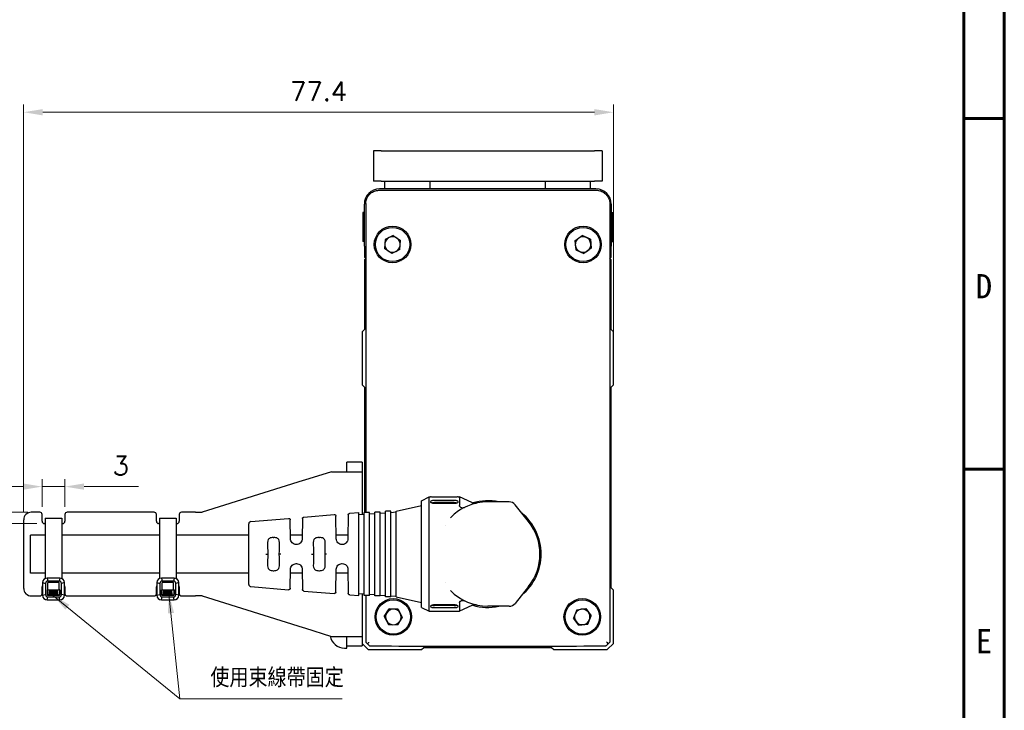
# Model space of a CAD drawing. Header units: inches. Extents: x 0 to 5766, y -2164 to 1330.
# Tile 201 of 217: x 5098 to 5227, y -135 to -45. Entities that reach past the tile are written whole.
import ezdxf

# ---------------------------------------------------------------- set-up
doc = ezdxf.new("R2010")
doc.units = ezdxf.units.IN
doc.header["$MEASUREMENT"] = 0
for name, color, linetype, lineweight in [('AM_0', 7, 'Continuous', 30), ('AM_5', 3, 'Continuous', 15), ('可見 (ISO)', 7, 'Continuous', 25)]:
    doc.layers.add(name, color=color, linetype=linetype, lineweight=lineweight)
doc.layers.add('BORDER', color=7, linetype='Continuous')
doc.styles.add('尺寸標註', font='romans.shx', dxfattribs={"bigfont": 'CHINESET.SHX'})
doc.styles.add('標題欄', font='txt')
doc.dimstyles.new('CNS1', dxfattribs={"dimtxt": 2.5, "dimasz": 2.5, "dimexe": 1, "dimexo": 1, "dimgap": 1.5, "dimtad": 1, "dimtoh": 1, "dimdec": 1, "dimdsep": 46, "dimtxsty": '尺寸標註', "dimcen": 0, "dimclrd": 2, "dimclre": 2, "dimclrt": 1, "dimadec": 0, "dimazin": 2, "dimtp": 0.1, "dimtm": 0.1, "dimtfac": 0.71, "dimtdec": 1, "dimtmove": 0, "dimatfit": 0, "dimfxl": 0, "dimlwd": 13, "dimlwe": 13, "dimarcsym": 0})
doc.dimstyles.new('CNS1$0', dxfattribs={"dimtxt": 2.5, "dimasz": 2.5, "dimexe": 1, "dimexo": 1, "dimgap": 1.5, "dimtad": 1, "dimtoh": 1, "dimdec": 1, "dimdsep": 46, "dimtxsty": '尺寸標註', "dimcen": 0, "dimclrd": 2, "dimclre": 2, "dimclrt": 1, "dimadec": 0, "dimazin": 2, "dimtp": 0.1, "dimtm": 0.1, "dimtfac": 0.71, "dimtdec": 1, "dimtmove": 0, "dimatfit": 0, "dimfxl": 0, "dimlwd": 13, "dimlwe": 13, "dimarcsym": 0})

# ---------------------------------------------------------------- blocks, each defined once
blk = doc.blocks.new('A4-英文圖框-橫式')
at = {"layer": 'BORDER', "color": 123, "linetype": 'Continuous', "lineweight": 60, "ltscale": 25.4}
for p, q in [((2549.79, 183.5), (2549.79, -95.06)), ((2549.79, 43.16), (2555.09, 43.16)), ((2549.79, -2.91), (2555.09, -2.91))]:
    blk.add_line(p, q, dxfattribs=at)
blk.add_lwpolyline([(2151.7, 188.79), (2555.09, 188.79), (2555.09, -95.06), (2151.7, -95.06)], close=True, dxfattribs=at)
at = {"color": 3, "style": '標題欄'}
for s, p in [('D', (2551.33, 19.54)), ('E', (2551.33, -27.06))]:
    blk.add_text(s, height=3.18, dxfattribs=at).set_placement(p)
at = {"color": 60, "style": '標題欄'}
for s, p in [('D', (2551.33, 19.54)), ('E', (2551.33, -27.06))]:
    blk.add_text(s, height=3.18, dxfattribs=at).set_placement(p)
blk = doc.blocks.new('*D498')
at = {"layer": 'AM_5', "color": 2, "lineweight": 13}
for p, q in [((5098.57, -109.41), (5098.57, -55.89)), ((5175.98, -88.21), (5175.98, -55.89)), ((5173.48, -56.89), (5101.07, -56.89))]:
    blk.add_line(p, q, dxfattribs=at)
at = {"layer": 'AM_5', "color": 2}
for points in [[(5101.07, -56.48), (5101.07, -57.31), (5098.57, -56.89)], [(5173.48, -56.48), (5173.48, -57.31), (5175.98, -56.89)]]:
    blk.add_solid(points, dxfattribs=at)
at = {"layer": 'Defpoints', "color": 0}
for p in [(5098.57, -56.89), (5175.98, -89.21), (5098.57, -110.41)]:
    blk.add_point(p, dxfattribs=at)
at = {"layer": 'AM_5', "color": 1, "insert": (5137.28, -54.14), "char_height": 2.5, "attachment_point": 5, "style": '尺寸標註'}
blk.add_mtext('77.4', dxfattribs=at)
blk = doc.blocks.new('*D501')
at = {"layer": 'AM_5', "color": 2, "lineweight": 13}
for p, q in [((5100.99, -108.71), (5100.99, -105.05)), ((5103.99, -108.71), (5103.99, -105.05)), ((5098.49, -106.05), (5095.99, -106.05)), ((5100.99, -106.05), (5103.99, -106.05)), ((5106.49, -106.05), (5113.65, -106.05))]:
    blk.add_line(p, q, dxfattribs=at)
at = {"layer": 'AM_5', "color": 2}
for points in [[(5098.49, -105.63), (5098.49, -106.46), (5100.99, -106.05)], [(5106.49, -105.63), (5106.49, -106.46), (5103.99, -106.05)]]:
    blk.add_solid(points, dxfattribs=at)
at = {"layer": 'Defpoints', "color": 0}
for p in [(5103.99, -106.05), (5100.99, -109.71), (5103.99, -109.71)]:
    blk.add_point(p, dxfattribs=at)
at = {"layer": 'AM_5', "color": 1, "insert": (5111.32, -103.3), "char_height": 2.5, "attachment_point": 5, "style": '尺寸標註'}
blk.add_mtext('3', dxfattribs=at)
blk = doc.blocks.new('*D502')
at = {"layer": 'AM_5', "color": 2, "lineweight": 13}
for p, q in [((5092.25, -106.91), (5092.25, -104.41)), ((5099.13, -109.41), (5091.25, -109.41)), ((5092.25, -109.41), (5092.25, -110.91)), ((5100.29, -110.91), (5091.25, -110.91)), ((5092.25, -113.41), (5092.25, -115.91)), ((5092.25, -115.91), (5085.87, -115.91))]:
    blk.add_line(p, q, dxfattribs=at)
at = {"layer": 'AM_5', "color": 2}
for points in [[(5091.83, -106.91), (5092.66, -106.91), (5092.25, -109.41)], [(5091.83, -113.41), (5092.66, -113.41), (5092.25, -110.91)]]:
    blk.add_solid(points, dxfattribs=at)
at = {"layer": 'Defpoints', "color": 0}
for p in [(5100.13, -109.41), (5092.25, -110.91), (5101.29, -110.91)]:
    blk.add_point(p, dxfattribs=at)
at = {"layer": 'AM_5', "color": 1, "insert": (5088.31, -113.16), "char_height": 2.5, "attachment_point": 5, "style": '尺寸標註'}
blk.add_mtext('1.5', dxfattribs=at)

msp = doc.modelspace()

# ---------------------------------------------------------------- hatches: boundary and pattern name
h = msp.add_hatch()
h.set_pattern_fill('ANSI34', color=256, scale=0.01, angle=135)
h.set_pattern_definition([(180, (4189.1772, -1745.0916), (-1e-17, -0.1905), []), (180, (4189.14545, -1745.05985), (-1e-17, -0.1905), []), (180, (4189.1137, -1745.0281), (-1e-17, -0.1905), []), (180, (4189.08195, -1744.99635), (-1e-17, -0.1905), [])])
h.paths.add_polyline_path([(5101.982, -119.623), (5101.882, -120.294), (5103.094, -120.294), (5102.994, -119.623)])
h = msp.add_hatch()
h.set_pattern_fill('ANSI34', color=256, scale=0.01, angle=135)
h.set_pattern_definition([(180, (4204.1772, -1745.0916), (-1e-17, -0.1905), []), (180, (4204.14545, -1745.05985), (-1e-17, -0.1905), []), (180, (4204.1137, -1745.0281), (-1e-17, -0.1905), []), (180, (4204.08195, -1744.99635), (-1e-17, -0.1905), [])])
h.paths.add_polyline_path([(5116.982, -119.623), (5116.882, -120.294), (5118.094, -120.294), (5117.994, -119.623)])

# ---------------------------------------------------------------- linework, layer by layer
for p, q in [((5101.382, -110.186), (5103.586, -110.186)), ((5103.586, -110.186), (5103.586, -118.113)), ((5116.382, -110.186), (5118.586, -110.186)), ((5118.586, -110.186), (5118.586, -118.113)), ((5101.052, -118.653), (5101.052, -120.323)), ((5101.052, -118.653), (5101.452, -118.753)), ((5103.323, -118.053), (5101.652, -118.053)), ((5101.652, -118.053), (5101.752, -118.453)), ((5101.752, -119.623), (5101.752, -118.653)), ((5103.323, -118.053), (5103.223, -118.453)), ((5103.223, -119.623), (5103.223, -118.653)), ((5103.923, -118.653), (5103.523, -118.753)), ((5103.923, -120.323), (5103.923, -118.653)), ((5116.052, -118.653), (5116.052, -120.323)), ((5116.052, -118.653), (5116.452, -118.753)), ((5118.323, -118.053), (5116.652, -118.053)), ((5116.652, -118.053), (5116.752, -118.453)), ((5116.752, -119.623), (5116.752, -118.653)), ((5118.323, -118.053), (5118.223, -118.453)), ((5118.223, -119.623), (5118.223, -118.653)), ((5118.923, -118.653), (5118.523, -118.753)), ((5118.923, -120.323), (5118.923, -118.653)), ((5101.752, -119.623), (5101.652, -119.623)), ((5101.882, -120.294), (5101.982, -119.623)), ((5103.094, -120.294), (5102.994, -119.623)), ((5103.323, -119.623), (5103.223, -119.623)), ((5103.323, -119.623), (5103.323, -120.223)), ((5116.752, -119.623), (5116.652, -119.623)), ((5116.882, -120.294), (5116.982, -119.623)), ((5118.094, -120.294), (5117.994, -119.623)), ((5118.323, -119.623), (5118.223, -119.623)), ((5118.323, -119.623), (5118.323, -120.223)), ((5101.052, -120.323), (5101.452, -120.223)), ((5101.652, -120.923), (5101.752, -120.523)), ((5101.652, -120.923), (5103.323, -120.923)), ((5103.323, -120.923), (5103.223, -120.523)), ((5103.923, -120.323), (5103.523, -120.223)), ((5116.052, -120.323), (5116.452, -120.223)), ((5116.652, -120.923), (5116.752, -120.523)), ((5116.652, -120.923), (5118.323, -120.923)), ((5118.323, -120.923), (5118.223, -120.523)), ((5118.923, -120.323), (5118.523, -120.223))]:
    msp.add_line(p, q)
for points in [[(5101.382, -110.186), (5101.382, -118.117)], [(5116.382, -110.186), (5116.382, -118.117)], [(5103.223, -118.653), (5101.752, -118.653)], [(5118.223, -118.653), (5116.752, -118.653)]]:
    msp.add_lwpolyline(points)
for points in [[(5101.752, -120.523), (5103.223, -120.523, 0.4142136), (5103.523, -120.223), (5103.523, -118.753, 0.4142136), (5103.223, -118.453), (5101.752, -118.453, 0.4142136), (5101.452, -118.753), (5101.452, -120.223, 0.4142136)], [(5116.752, -120.523), (5118.223, -120.523, 0.4142136), (5118.523, -120.223), (5118.523, -118.753, 0.4142136), (5118.223, -118.453), (5116.752, -118.453, 0.4142136), (5116.452, -118.753), (5116.452, -120.223, 0.4142136)]]:
    msp.add_lwpolyline(points, format="xyb", close=True)
for points in [[(5101.652, -119.623), (5101.652, -120.223, 0.4142136), (5101.752, -120.323), (5103.223, -120.323, 0.4142136), (5103.323, -120.223)], [(5116.652, -119.623), (5116.652, -120.223, 0.4142136), (5116.752, -120.323), (5118.223, -120.323, 0.4142136), (5118.323, -120.223)]]:
    msp.add_lwpolyline(points, format="xyb")
for points in [[(5101.682, -119.623), (5103.294, -119.623), (5103.294, -120.294), (5101.682, -120.294)], [(5116.682, -119.623), (5118.294, -119.623), (5118.294, -120.294), (5116.682, -120.294)]]:
    msp.add_lwpolyline(points, close=True)
for centre, start, end in [((5101.652, -118.653), 90, 180), ((5103.323, -118.653), 0, 90), ((5116.652, -118.653), 90, 180), ((5118.323, -118.653), 0, 90), ((5101.652, -120.323), 180, 270), ((5103.323, -120.323), 270, 0), ((5116.652, -120.323), 180, 270), ((5118.323, -120.323), 270, 0)]:
    msp.add_arc(centre, 0.6, start, end)
at = {"layer": '可見 (ISO)'}
for p, q in [((5145.485, -61.956), (5144.485, -61.956)), ((5144.485, -61.956), (5144.485, -65.956)), ((5145.485, -61.956), (5173.485, -61.956)), ((5174.485, -61.956), (5173.485, -61.956)), ((5174.485, -61.956), (5174.485, -65.956)), ((5145.485, -65.956), (5144.485, -65.956)), ((5173.685, -66.956), (5145.285, -66.956)), ((5145.485, -65.956), (5173.485, -65.956)), ((5145.985, -66.956), (5145.985, -65.956)), ((5151.935, -66.956), (5151.935, -65.956)), ((5167.035, -65.956), (5167.035, -66.956)), ((5172.985, -66.956), (5172.985, -65.956)), ((5174.485, -65.956), (5173.485, -65.956)), ((5143.285, -74.456), (5143.285, -68.956)), ((5143.472, -68.892), (5143.472, -109.456)), ((5175.498, -68.892), (5175.498, -126.469)), ((5175.685, -68.956), (5175.685, -74.456)), ((5143.085, -70.056), (5143.085, -73.856)), ((5143.285, -70.056), (5143.085, -70.056)), ((5175.685, -70.056), (5175.885, -70.056)), ((5175.885, -73.856), (5175.885, -70.056)), ((5146.009, -73.591), (5145.921, -74.769)), ((5147.072, -73.078), (5146.009, -73.591)), ((5147.072, -73.078), (5148.048, -73.743)), ((5170.913, -73.761), (5171.877, -73.08)), ((5172.949, -73.575), (5171.877, -73.08)), ((5172.949, -73.575), (5173.057, -74.75)), ((5143.285, -73.856), (5143.085, -73.856)), ((5143.285, -74.456), (5143.285, -75.956)), ((5146.897, -75.433), (5145.921, -74.769)), ((5147.961, -74.92), (5146.897, -75.433)), ((5147.961, -74.92), (5148.048, -73.743)), ((5170.913, -73.761), (5171.02, -74.937)), ((5171.02, -74.937), (5172.092, -75.432)), ((5173.057, -74.75), (5172.092, -75.432)), ((5174.685, -74.583), (5174.685, -74.584)), ((5175.685, -73.856), (5175.885, -73.856)), ((5175.685, -75.956), (5175.685, -74.456)), ((5143.472, -75.956), (5143.285, -75.956)), ((5143.472, -76.069), (5143.285, -76.256)), ((5175.685, -75.956), (5175.498, -75.956)), ((5175.685, -76.256), (5175.498, -76.069)), ((5143.285, -76.256), (5143.285, -85.406)), ((5175.685, -85.406), (5175.685, -76.256)), ((5143.285, -85.406), (5142.985, -85.706)), ((5142.985, -85.706), (5142.985, -92.706)), ((5175.985, -85.706), (5175.685, -85.406)), ((5175.985, -92.706), (5175.985, -85.706)), ((5142.985, -92.706), (5143.285, -93.006)), ((5143.285, -93.006), (5143.285, -109.456)), ((5175.685, -93.006), (5175.985, -92.706)), ((5175.685, -119.334), (5175.685, -93.006)), ((5142.985, -102.856), (5140.985, -102.856)), ((5140.985, -103.856), (5140.985, -102.856)), ((5142.985, -102.856), (5142.985, -103.856)), ((5138.985, -104.104), (5135.426, -105.214)), ((5138.985, -104.104), (5142.985, -104.104)), ((5140.985, -104.104), (5140.985, -103.856)), ((5142.985, -103.856), (5142.985, -104.104)), ((5142.985, -104.104), (5142.985, -109.693)), ((5135.255, -105.267), (5121.988, -109.406)), ((5135.426, -105.214), (5135.255, -105.267)), ((5147.445, -109.281), (5150.785, -108.531)), ((5150.785, -107.906), (5151.785, -107.406)), ((5150.785, -121.906), (5150.785, -107.906)), ((5151.785, -122.406), (5151.785, -107.406)), ((5151.785, -107.406), (5151.985, -107.406)), ((5155.085, -107.422), (5152.485, -107.422)), ((5152.485, -107.835), (5155.085, -107.835)), ((5155.085, -108.154), (5152.485, -108.154)), ((5155.085, -108.272), (5152.485, -108.272)), ((5155.585, -107.406), (5155.785, -107.406)), ((5155.785, -107.406), (5155.785, -108.544)), ((5157.383, -108.146), (5155.785, -107.406)), ((5162.303, -108.056), (5159.485, -108.056)), ((5164.842, -110.636), (5163.085, -108.432)), ((5100.688, -109.406), (5099.574, -109.406)), ((5100.988, -110.606), (5100.988, -109.706)), ((5103.988, -109.706), (5103.988, -110.606)), ((5115.688, -109.406), (5104.288, -109.406)), ((5115.988, -110.606), (5115.988, -109.706)), ((5118.988, -109.706), (5118.988, -110.606)), ((5121.133, -109.406), (5119.288, -109.406)), ((5121.133, -109.406), (5121.988, -109.406)), ((5135.352, -110.054), (5139.339, -109.723)), ((5141.175, -109.751), (5141.131, -112.916)), ((5141.359, -109.554), (5142.545, -109.456)), ((5142.545, -120.356), (5142.545, -109.456)), ((5142.545, -109.723), (5143.245, -109.674)), ((5143.245, -120.356), (5143.245, -109.456)), ((5143.945, -109.456), (5143.245, -109.456)), ((5143.945, -120.356), (5143.945, -109.456)), ((5143.945, -109.625), (5144.645, -109.577)), ((5144.645, -120.406), (5144.645, -109.406)), ((5145.345, -109.406), (5144.645, -109.406)), ((5145.345, -120.406), (5145.345, -109.406)), ((5145.345, -109.528), (5146.045, -109.479)), ((5146.045, -120.531), (5146.045, -109.281)), ((5146.745, -109.281), (5146.045, -109.281)), ((5146.745, -120.531), (5146.745, -109.281)), ((5146.745, -109.43), (5147.445, -109.381)), ((5147.445, -120.531), (5147.445, -109.281)), ((5155.785, -109.141), (5155.785, -109.141)), ((5098.574, -119.406), (5098.574, -110.406)), ((5101.382, -110.906), (5101.288, -110.906)), ((5103.688, -110.906), (5103.586, -110.906)), ((5116.382, -110.906), (5116.288, -110.906)), ((5118.688, -110.906), (5118.586, -110.906)), ((5128.124, -118.88), (5128.124, -110.932)), ((5128.399, -110.633), (5133.346, -110.221)), ((5133.597, -112.916), (5133.562, -110.418)), ((5135.168, -110.251), (5135.131, -112.916)), ((5139.597, -112.916), (5139.555, -109.919)), ((5153.89, -111.111), (5153.89, -111.111)), ((5099.485, -117.406), (5099.485, -112.406)), ((5101.382, -112.406), (5099.485, -112.406)), ((5116.382, -112.406), (5103.586, -112.406)), ((5128.124, -112.406), (5118.586, -112.406)), ((5135.138, -112.406), (5133.59, -112.406)), ((5141.138, -112.406), (5139.59, -112.406)), ((5131.327, -112.723), (5131.401, -112.723)), ((5134.381, -113.656), (5134.347, -113.656)), ((5137.32, -112.723), (5137.401, -112.723)), ((5140.381, -113.656), (5140.347, -113.656)), ((5130.371, -114.906), (5130.588, -114.906)), ((5130.588, -114.906), (5130.603, -114.906)), ((5132.142, -114.906), (5132.125, -114.906)), ((5132.325, -114.906), (5132.142, -114.906)), ((5136.584, -114.906), (5136.603, -114.906)), ((5138.146, -114.906), (5138.125, -114.906)), ((5138.329, -114.906), (5138.146, -114.906)), ((5134.347, -116.156), (5134.381, -116.156)), ((5140.347, -116.156), (5140.381, -116.156)), ((5101.382, -117.406), (5099.485, -117.406)), ((5116.382, -117.406), (5103.586, -117.406)), ((5128.124, -117.406), (5118.586, -117.406)), ((5131.327, -117.088), (5131.401, -117.088)), ((5133.562, -119.394), (5133.597, -116.895)), ((5135.138, -117.406), (5133.59, -117.406)), ((5135.131, -116.895), (5135.168, -119.561)), ((5137.327, -117.088), (5137.401, -117.088)), ((5139.555, -119.892), (5139.597, -116.895)), ((5141.138, -117.406), (5139.59, -117.406)), ((5141.131, -116.895), (5141.175, -120.061)), ((5153.89, -118.7), (5153.89, -118.7)), ((5100.988, -120.106), (5100.988, -119.206)), ((5103.988, -119.206), (5103.988, -120.106)), ((5115.988, -120.106), (5115.988, -119.206)), ((5118.988, -119.206), (5118.988, -120.106)), ((5128.399, -119.179), (5133.346, -119.59)), ((5135.352, -119.757), (5139.339, -120.089)), ((5142.545, -120.088), (5143.245, -120.137)), ((5142.985, -120.119), (5142.985, -125.708)), ((5164.842, -119.175), (5163.085, -121.379)), ((5175.985, -119.634), (5175.685, -119.334)), ((5175.985, -126.634), (5175.985, -119.634)), ((5099.574, -120.406), (5100.688, -120.406)), ((5104.288, -120.406), (5115.688, -120.406)), ((5119.288, -120.406), (5121.133, -120.406)), ((5121.988, -120.406), (5121.133, -120.406)), ((5121.988, -120.406), (5135.255, -124.544)), ((5141.359, -120.257), (5142.545, -120.356)), ((5143.945, -120.356), (5143.245, -120.356)), ((5143.472, -120.356), (5143.472, -126.469)), ((5143.945, -120.186), (5144.645, -120.235)), ((5145.345, -120.406), (5144.645, -120.406)), ((5145.345, -120.284), (5146.045, -120.333)), ((5146.745, -120.531), (5146.045, -120.531)), ((5146.745, -120.382), (5147.445, -120.431)), ((5147.445, -120.531), (5150.785, -121.281)), ((5155.785, -120.671), (5155.785, -120.671)), ((5155.785, -121.268), (5155.785, -122.406)), ((5145.905, -123.107), (5146.537, -122.11)), ((5147.717, -122.158), (5146.537, -122.11)), ((5147.717, -122.158), (5148.265, -123.204)), ((5150.785, -121.906), (5151.785, -122.406)), ((5151.785, -122.406), (5151.985, -122.406)), ((5152.485, -121.539), (5155.085, -121.539)), ((5155.085, -121.658), (5152.485, -121.658)), ((5155.085, -121.977), (5152.485, -121.977)), ((5152.485, -122.389), (5155.085, -122.389)), ((5155.585, -122.406), (5155.785, -122.406)), ((5157.383, -121.666), (5155.785, -122.406)), ((5162.303, -121.756), (5159.485, -121.756)), ((5171.163, -122.221), (5170.715, -123.314)), ((5171.163, -122.221), (5172.333, -122.064)), ((5172.333, -122.064), (5173.055, -122.998)), ((5145.905, -123.107), (5146.453, -124.153)), ((5148.265, -123.204), (5147.633, -124.202)), ((5171.436, -124.248), (5170.715, -123.314)), ((5172.607, -124.09), (5173.055, -122.998)), ((5135.255, -124.544), (5135.426, -124.598)), ((5135.426, -124.598), (5138.985, -125.708)), ((5146.453, -124.153), (5147.633, -124.202)), ((5171.436, -124.248), (5172.607, -124.09)), ((5138.985, -125.708), (5142.985, -125.708)), ((5140.985, -125.956), (5140.985, -125.708)), ((5140.985, -126.956), (5140.985, -125.956)), ((5142.985, -125.708), (5142.985, -125.956)), ((5142.985, -125.956), (5142.985, -126.956)), ((5142.985, -126.634), (5143.807, -127.456)), ((5175.163, -127.456), (5175.985, -126.634)), ((5140.685, -127.256), (5140.985, -127.256)), ((5140.985, -126.956), (5142.985, -126.956)), ((5140.985, -127.256), (5140.985, -126.956)), ((5143.807, -127.456), (5150.807, -127.456)), ((5150.807, -127.456), (5151.107, -127.156)), ((5151.107, -127.156), (5167.863, -127.156)), ((5167.863, -127.156), (5168.163, -127.456)), ((5168.163, -127.456), (5175.163, -127.456))]:
    msp.add_line(p, q, dxfattribs=at)
for centre, radius in [((5146.985, -74.256), 2.4), ((5146.985, -74.256), 2.25), ((5171.985, -74.256), 2.4), ((5171.985, -74.256), 2.25), ((5147.085, -123.156), 2.4), ((5147.085, -123.156), 2.25), ((5171.885, -123.156), 2.4), ((5171.885, -123.156), 2.25)]:
    msp.add_circle(centre, radius, dxfattribs=at)
for centre, radius, start, end in [((5145.285, -68.956), 2, 90, 180), ((5173.685, -68.956), 2, 0, 90), ((5146.985, -74.256), 1.022, 115.74811, 175.74811), ((5146.985, -74.256), 1.022, 55.74811, 115.74811), ((5146.985, -74.256), 1.022, 355.74811, 55.74811), ((5171.985, -74.256), 1.022, 125.22745, 185.22745), ((5171.985, -74.256), 1.022, 65.22745, 125.22745), ((5171.985, -74.256), 1.023, 5.22745, 65.22745), ((5146.985, -74.256), 1.022, 175.74811, 235.74811), ((5146.985, -74.256), 1.022, 295.74811, 355.74811), ((5171.985, -74.256), 1.022, 185.22745, 245.22745), ((5171.985, -74.256), 1.022, 305.22745, 5.22745), ((5146.985, -74.256), 1.022, 235.74811, 295.74811), ((5171.985, -74.256), 1.022, 245.22745, 305.22745), ((5146.985, -78.456), 2.25, 60.31062, 60.31124), ((5171.985, -78.456), 2.5, 123.05714, 123.05786), ((5171.985, -78.456), 2.25, 60.6663, 60.66673), ((5159.485, -114.906), 6.85, 90, 135.75438), ((5159.485, -114.906), 7, 78.11736, 106.44361), ((5162.303, -109.056), 1, 38.55495, 90), ((5099.574, -110.406), 1, 90, 180), ((5100.688, -109.706), 0.3, 0, 90), ((5104.288, -109.706), 0.3, 90, 180), ((5115.688, -109.706), 0.3, 0, 90), ((5119.288, -109.706), 0.3, 90, 180), ((5159.485, -114.906), 7, 309.56242, 50.43758), ((5101.288, -110.606), 0.3, 180, 270), ((5103.688, -110.606), 0.3, 270, 0), ((5116.288, -110.606), 0.3, 180, 270), ((5118.688, -110.606), 0.3, 270, 0), ((5128.424, -110.932), 0.3, 94.7568, 180), ((5159.485, -114.906), 6.85, 321.44505, 38.55495), ((5128.424, -118.88), 0.3, 180, 265.2432), ((5099.574, -119.406), 1, 180, 270), ((5100.688, -120.106), 0.3, 270, 0), ((5101.288, -119.206), 0.3, 141.69302, 180), ((5103.688, -119.206), 0.3, 0, 38.30698), ((5104.288, -120.106), 0.3, 180, 270), ((5115.688, -120.106), 0.3, 270, 0), ((5116.288, -119.206), 0.3, 141.69302, 180), ((5118.688, -119.206), 0.3, 0, 38.30698), ((5119.288, -120.106), 0.3, 180, 270), ((5159.485, -114.906), 6.85, 224.24562, 270), ((5162.303, -120.756), 1, 270, 321.44505), ((5147.085, -123.156), 1.022, 147.65292, 207.65292), ((5147.085, -123.156), 1.022, 87.65292, 147.65292), ((5147.085, -123.156), 1.022, 27.65292, 87.65292), ((5147.085, -123.156), 1.022, 327.65292, 27.65292), ((5159.485, -114.906), 7, 253.55747, 281.88264), ((5171.885, -123.156), 1.022, 97.67894, 157.67894), ((5171.885, -123.156), 1.022, 37.67894, 97.67894), ((5171.885, -123.156), 1.022, 337.67894, 37.67894), ((5147.085, -123.156), 1.022, 207.65292, 267.65292), ((5147.085, -123.156), 1.022, 267.65292, 327.65292), ((5171.885, -123.156), 1.022, 157.67894, 217.67894), ((5171.885, -123.156), 1.022, 217.67894, 277.67894), ((5171.885, -123.156), 1.022, 277.67894, 337.67894), ((5140.685, -125.356), 1.9, 188.99652, 270)]:
    msp.add_arc(centre, radius, start, end, dxfattribs=at)
for centre, major_axis, ratio, start_param, end_param in [((5145.218, -67.639), (-0.001, 0.5), 0.1567782, 6.2655135, 6.2831853), ((5173.752, -67.639), (0.001, 0.5), 0.1567782, 0, 0.0176718), ((5130.625, -114.905), (-0.035, 2.5), 0.0087257, 0.9088014, 1.5708108), ((5132.103, -114.905), (-0.035, -2.5), 0.0087257, 1.5707818, 2.2327913), ((5136.625, -114.906), (-0.044, 2.5), 0.0087242, 0.9086288, 1.570644), ((5138.103, -114.905), (-0.035, -2.5), 0.0087257, 1.5707818, 2.2327913), ((5130.625, -114.906), (0.035, 2.5), 0.0087257, 1.5707818, 2.2327913), ((5132.103, -114.906), (0.035, -2.5), 0.0087257, 0.9088014, 1.5708108), ((5136.625, -114.906), (0.035, 2.5), 0.0087257, 1.5707818, 2.2327913), ((5138.103, -114.906), (0.035, -2.5), 0.0087257, 0.9088014, 1.5708108), ((5143.972, -126.969), (-0.5, 0.5), 0.0174471, 0.0174613, 0.9590289), ((5174.999, -126.47), (-0.496, 0.493), 0.0865197, 4.1686678, 4.6287166), ((5174.998, -126.969), (-0.5, -0.5), 0.0174471, 2.1825637, 3.1241314), ((5157.603, -125.786), (-79.219, 0.029), 0.015218, 1.3978721, 1.5945593), ((5161.367, -125.786), (-79.219, -0.029), 0.015218, 1.5470333, 1.7437205)]:
    msp.add_ellipse(centre, major_axis=major_axis, ratio=ratio, start_param=start_param, end_param=end_param, dxfattribs=at)
for points, knots in [([(5143.472, -68.892), (5143.472, -68.707), (5143.502, -68.519), (5143.619, -68.164), (5143.709, -67.992), (5143.878, -67.766), (5143.94, -67.695), (5144.146, -67.497), (5144.308, -67.385), (5144.655, -67.222), (5144.844, -67.17), (5145.094, -67.143), (5145.155, -67.139), (5145.217, -67.139)], [0, 0, 0, 0, 0.05560877, 0.05560877, 0.11242471, 0.11242471, 0.14052381, 0.14052381, 0.19848519, 0.19848519, 0.25603109, 0.25603109, 0.27451464, 0.27451464, 0.27451464, 0.27451464]), ([(5145.218, -67.139), (5149.934, -67.126), (5154.71, -67.119), (5164.26, -67.119), (5169.035, -67.126), (5173.752, -67.139)], [2.98416435, 2.98416435, 2.98416435, 2.98416435, 3.14159265, 3.14159265, 3.29902096, 3.29902096, 3.29902096, 3.29902096]), ([(5173.753, -67.139), (5173.941, -67.14), (5174.131, -67.171), (5174.49, -67.293), (5174.662, -67.385), (5174.964, -67.618), (5175.097, -67.76), (5175.309, -68.077), (5175.389, -68.256), (5175.478, -68.587), (5175.498, -68.74), (5175.498, -68.892)], [0, 0, 0, 0, 0.0567172, 0.0567172, 0.1142388, 0.1142388, 0.17150957, 0.17150957, 0.22875669, 0.22875669, 0.27441519, 0.27441519, 0.27441519, 0.27441519]), ([(5152.485, -107.422), (5152.422, -107.422), (5152.355, -107.422), (5152.232, -107.418), (5152.176, -107.416), (5152.087, -107.412), (5152.048, -107.41), (5151.997, -107.407), (5151.985, -107.406), (5151.985, -107.406)], [0, 0, 0, 0, 0.018840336, 0.018840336, 0.037680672, 0.037680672, 0.056520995, 0.056520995, 0.075361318, 0.075361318, 0.075361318, 0.075361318]), ([(5152.485, -108.272), (5152.42, -108.272), (5152.353, -108.265), (5152.229, -108.239), (5152.174, -108.219), (5152.086, -108.175), (5152.048, -108.147), (5151.997, -108.089), (5151.985, -108.059), (5151.985, -108.005), (5151.997, -107.977), (5152.047, -107.928), (5152.086, -107.905), (5152.175, -107.872), (5152.23, -107.858), (5152.354, -107.839), (5152.421, -107.835), (5152.485, -107.835)], [0, 0, 0, 0, 0.01933817, 0.01933817, 0.03867634, 0.03867634, 0.05906106, 0.05906106, 0.07944578, 0.07944578, 0.0994875, 0.0994875, 0.11952922, 0.11952922, 0.13862872, 0.13862872, 0.15772823, 0.15772823, 0.15772823, 0.15772823]), ([(5152.485, -108.154), (5152.421, -108.154), (5152.354, -108.158), (5152.237, -108.177), (5152.187, -108.189), (5152.146, -108.204)], [0.158427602, 0.158427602, 0.158427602, 0.158427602, 0.177552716, 0.177552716, 0.194605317, 0.194605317, 0.194605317, 0.194605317]), ([(5155.585, -107.406), (5155.585, -107.406), (5155.572, -107.407), (5155.521, -107.41), (5155.483, -107.412), (5155.394, -107.416), (5155.338, -107.418), (5155.215, -107.422), (5155.148, -107.422), (5155.085, -107.422)], [0.226083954, 0.226083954, 0.226083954, 0.226083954, 0.244924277, 0.244924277, 0.2637646, 0.2637646, 0.282604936, 0.282604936, 0.301445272, 0.301445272, 0.301445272, 0.301445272]), ([(5155.085, -107.835), (5155.147, -107.835), (5155.214, -107.839), (5155.335, -107.857), (5155.39, -107.87), (5155.481, -107.904), (5155.52, -107.926), (5155.573, -107.976), (5155.585, -108.005), (5155.585, -108.06), (5155.572, -108.091), (5155.519, -108.15), (5155.479, -108.178), (5155.389, -108.221), (5155.334, -108.24), (5155.214, -108.266), (5155.148, -108.272), (5155.085, -108.272)], [0.15772076, 0.15772076, 0.15772076, 0.15772076, 0.17645465, 0.17645465, 0.19518854, 0.19518854, 0.21559516, 0.21559516, 0.23600179, 0.23600179, 0.25692467, 0.25692467, 0.27784756, 0.27784756, 0.29664454, 0.29664454, 0.31544152, 0.31544152, 0.31544152, 0.31544152]), ([(5155.424, -108.204), (5155.382, -108.189), (5155.331, -108.176), (5155.214, -108.158), (5155.147, -108.154), (5155.085, -108.154)], [0.12226327, 0.12226327, 0.12226327, 0.12226327, 0.139703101, 0.139703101, 0.158427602, 0.158427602, 0.158427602, 0.158427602]), ([(5155.905, -108.741), (5155.882, -108.73), (5155.862, -108.716), (5155.829, -108.685), (5155.817, -108.667), (5155.791, -108.614), (5155.785, -108.578), (5155.785, -108.544)], [0.000001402, 0.000001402, 0.000001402, 0.000001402, 0.00932853, 0.00932853, 0.019592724, 0.019592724, 0.03886697, 0.03886697, 0.03886697, 0.03886697]), ([(5157.383, -108.146), (5157.481, -108.191), (5157.588, -108.221), (5157.748, -108.238), (5157.802, -108.239), (5157.883, -108.235), (5157.91, -108.233), (5157.947, -108.228), (5157.957, -108.226), (5157.974, -108.223), (5157.982, -108.222), (5157.991, -108.22), (5157.993, -108.22), (5157.996, -108.219), (5157.998, -108.219), (5158, -108.218), (5158.001, -108.218), (5158.003, -108.218), (5158.003, -108.218), (5158.006, -108.217), (5158.007, -108.217), (5158.008, -108.217), (5158.008, -108.217), (5158.008, -108.217)], [0, 0, 0, 0, 0.032385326, 0.032385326, 0.048482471, 0.048482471, 0.05661557, 0.05661557, 0.059663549, 0.059663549, 0.061951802, 0.061951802, 0.062566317, 0.062566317, 0.062967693, 0.062967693, 0.063371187, 0.063371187, 0.063774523, 0.063774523, 0.065416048, 0.065416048, 0.066410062, 0.066410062, 0.066410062, 0.066410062]), ([(5158.01, -108.216), (5158.01, -108.216), (5158.01, -108.216), (5158.005, -108.217), (5157.997, -108.219), (5157.984, -108.222)], [0.074695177, 0.074695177, 0.074695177, 0.074695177, 0.086204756, 0.086204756, 0.126105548, 0.126105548, 0.126105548, 0.126105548]), ([(5139.339, -109.723), (5139.36, -109.721), (5139.382, -109.722), (5139.424, -109.733), (5139.444, -109.741), (5139.481, -109.765), (5139.497, -109.779), (5139.525, -109.813), (5139.536, -109.833), (5139.547, -109.863), (5139.55, -109.874), (5139.554, -109.896), (5139.555, -109.908), (5139.555, -109.919)], [0, 0, 0, 0, 0.006414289, 0.006414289, 0.012918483, 0.012918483, 0.019419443, 0.019419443, 0.02592052, 0.02592052, 0.029248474, 0.029248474, 0.032674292, 0.032674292, 0.032674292, 0.032674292]), ([(5141.175, -109.751), (5141.175, -109.744), (5141.176, -109.736), (5141.178, -109.722), (5141.179, -109.715), (5141.184, -109.694), (5141.188, -109.681), (5141.205, -109.645), (5141.222, -109.623), (5141.261, -109.587), (5141.285, -109.573), (5141.326, -109.559), (5141.342, -109.556), (5141.359, -109.554)], [0, 0, 0, 0, 0.002187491, 0.002187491, 0.004348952, 0.004348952, 0.008496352, 0.008496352, 0.016462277, 0.016462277, 0.024428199, 0.024428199, 0.029346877, 0.029346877, 0.029346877, 0.029346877]), ([(5155.905, -108.741), (5156.001, -108.788), (5156.097, -108.814), (5156.271, -108.821), (5156.348, -108.808), (5156.429, -108.775), (5156.439, -108.77), (5156.448, -108.766)], [0.000001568, 0.000001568, 0.000001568, 0.000001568, 0.037733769, 0.037733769, 0.070683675, 0.070683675, 0.075426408, 0.075426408, 0.075426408, 0.075426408]), ([(5133.346, -110.221), (5133.367, -110.219), (5133.389, -110.221), (5133.431, -110.231), (5133.451, -110.24), (5133.488, -110.263), (5133.504, -110.278), (5133.532, -110.312), (5133.543, -110.331), (5133.554, -110.362), (5133.557, -110.373), (5133.561, -110.395), (5133.562, -110.406), (5133.562, -110.418)], [0, 0, 0, 0, 0.006414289, 0.006414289, 0.012918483, 0.012918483, 0.019419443, 0.019419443, 0.02592052, 0.02592052, 0.029248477, 0.029248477, 0.032674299, 0.032674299, 0.032674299, 0.032674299]), ([(5135.168, -110.251), (5135.168, -110.244), (5135.169, -110.236), (5135.171, -110.222), (5135.172, -110.215), (5135.177, -110.194), (5135.181, -110.181), (5135.198, -110.145), (5135.215, -110.122), (5135.254, -110.087), (5135.278, -110.073), (5135.319, -110.059), (5135.335, -110.056), (5135.352, -110.054)], [0, 0, 0, 0, 0.002187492, 0.002187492, 0.004348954, 0.004348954, 0.008496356, 0.008496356, 0.016462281, 0.016462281, 0.024428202, 0.024428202, 0.029346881, 0.029346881, 0.029346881, 0.029346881]), ([(5131.327, -112.723), (5131.236, -112.723), (5131.14, -112.733), (5130.966, -112.774), (5130.888, -112.806), (5130.767, -112.882), (5130.711, -112.937), (5130.612, -113.091), (5130.586, -113.235), (5130.586, -113.369)], [0.57963504, 0.57963504, 0.57963504, 0.57963504, 0.60690528, 0.60690528, 0.63417553, 0.63417553, 0.66115743, 0.66115743, 0.71196607, 0.71196607, 0.71196607, 0.71196607]), ([(5132.142, -113.369), (5132.143, -113.235), (5132.117, -113.091), (5132.017, -112.937), (5131.962, -112.882), (5131.841, -112.806), (5131.763, -112.774), (5131.588, -112.733), (5131.492, -112.723), (5131.401, -112.723)], [0.44729914, 0.44729914, 0.44729914, 0.44729914, 0.49805114, 0.49805114, 0.52499224, 0.52499224, 0.55231364, 0.55231364, 0.57963504, 0.57963504, 0.57963504, 0.57963504]), ([(5134.347, -113.656), (5134.141, -113.656), (5133.946, -113.569), (5133.672, -113.287), (5133.6, -113.099), (5133.597, -112.916)], [0, 0, 0, 0, 0.5, 0.5, 1, 1, 1, 1]), ([(5135.131, -112.916), (5135.13, -113.006), (5135.112, -113.1), (5135.076, -113.188), (5135.04, -113.276), (5134.986, -113.36), (5134.917, -113.43), (5134.849, -113.5), (5134.764, -113.558), (5134.673, -113.597), (5134.581, -113.636), (5134.48, -113.656), (5134.381, -113.656)], [0, 0, 0, 0, 0.25, 0.25, 0.25, 0.5, 0.5, 0.5, 0.75, 0.75, 0.75, 1, 1, 1, 1]), ([(5137.32, -112.723), (5137.229, -112.723), (5137.133, -112.733), (5136.959, -112.774), (5136.881, -112.806), (5136.76, -112.882), (5136.704, -112.937), (5136.605, -113.091), (5136.58, -113.235), (5136.581, -113.369)], [0.57965845, 0.57965845, 0.57965845, 0.57965845, 0.60690808, 0.60690808, 0.63415772, 0.63415772, 0.66112017, 0.66112017, 0.71191188, 0.71191188, 0.71191188, 0.71191188]), ([(5138.142, -113.369), (5138.143, -113.235), (5138.117, -113.091), (5138.017, -112.937), (5137.962, -112.882), (5137.841, -112.806), (5137.763, -112.774), (5137.588, -112.733), (5137.492, -112.723), (5137.401, -112.723)], [0.44729914, 0.44729914, 0.44729914, 0.44729914, 0.49805114, 0.49805114, 0.52499224, 0.52499224, 0.55231364, 0.55231364, 0.57963504, 0.57963504, 0.57963504, 0.57963504]), ([(5140.347, -113.656), (5140.143, -113.656), (5139.948, -113.57), (5139.674, -113.29), (5139.6, -113.102), (5139.597, -112.916)], [0, 0, 0, 0, 0.5, 0.5, 1, 1, 1, 1]), ([(5141.131, -112.916), (5141.13, -113.008), (5141.111, -113.102), (5141.075, -113.191), (5141.039, -113.279), (5140.984, -113.362), (5140.915, -113.432), (5140.846, -113.502), (5140.762, -113.559), (5140.671, -113.597), (5140.579, -113.636), (5140.48, -113.656), (5140.381, -113.656)], [0, 0, 0, 0, 0.25, 0.25, 0.25, 0.5, 0.5, 0.5, 0.75, 0.75, 0.75, 1, 1, 1, 1]), ([(5136.367, -114.906), (5136.368, -114.906), (5136.38, -114.906), (5136.406, -114.906), (5136.416, -114.906), (5136.447, -114.906), (5136.468, -114.906), (5136.509, -114.906), (5136.528, -114.906), (5136.557, -114.906), (5136.567, -114.906), (5136.58, -114.906), (5136.583, -114.906), (5136.584, -114.906)], [0, 0, 0, 0, 0.0002916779, 0.0002916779, 0.0004756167, 0.0004756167, 0.0008656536, 0.0008656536, 0.0013387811, 0.0013387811, 0.0017364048, 0.0017364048, 0.0021021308, 0.0021021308, 0.0021021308, 0.0021021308]), ([(5133.597, -116.895), (5133.598, -116.804), (5133.617, -116.711), (5133.652, -116.623), (5133.688, -116.536), (5133.741, -116.453), (5133.809, -116.383), (5133.877, -116.313), (5133.961, -116.255), (5134.053, -116.216), (5134.145, -116.177), (5134.246, -116.156), (5134.347, -116.156)], [0, 0, 0, 0, 0.25, 0.25, 0.25, 0.5, 0.5, 0.5, 0.75, 0.75, 0.75, 1, 1, 1, 1]), ([(5134.381, -116.156), (5134.481, -116.156), (5134.582, -116.176), (5134.673, -116.215), (5134.765, -116.254), (5134.849, -116.311), (5134.918, -116.382), (5134.987, -116.453), (5135.04, -116.536), (5135.076, -116.624), (5135.112, -116.712), (5135.13, -116.805), (5135.131, -116.895)], [0, 0, 0, 0, 0.25, 0.25, 0.25, 0.5, 0.5, 0.5, 0.75, 0.75, 0.75, 1, 1, 1, 1]), ([(5139.597, -116.895), (5139.599, -116.803), (5139.617, -116.708), (5139.653, -116.621), (5139.689, -116.533), (5139.743, -116.45), (5139.812, -116.381), (5139.88, -116.311), (5139.963, -116.254), (5140.055, -116.215), (5140.146, -116.176), (5140.247, -116.156), (5140.347, -116.156)], [0, 0, 0, 0, 0.25, 0.25, 0.25, 0.5, 0.5, 0.5, 0.75, 0.75, 0.75, 1, 1, 1, 1]), ([(5140.381, -116.156), (5140.48, -116.156), (5140.58, -116.176), (5140.672, -116.214), (5140.763, -116.253), (5140.847, -116.31), (5140.916, -116.38), (5140.985, -116.45), (5141.039, -116.533), (5141.075, -116.621), (5141.111, -116.71), (5141.13, -116.804), (5141.131, -116.895)], [0, 0, 0, 0, 0.25, 0.25, 0.25, 0.5, 0.5, 0.5, 0.75, 0.75, 0.75, 1, 1, 1, 1]), ([(5130.586, -116.442), (5130.586, -116.577), (5130.612, -116.72), (5130.711, -116.874), (5130.767, -116.93), (5130.888, -117.006), (5130.966, -117.037), (5131.14, -117.078), (5131.236, -117.088), (5131.327, -117.088)], [1.02693899, 1.02693899, 1.02693899, 1.02693899, 1.07774763, 1.07774763, 1.10472953, 1.10472953, 1.13199978, 1.13199978, 1.15927002, 1.15927002, 1.15927002, 1.15927002]), ([(5131.401, -117.088), (5131.492, -117.088), (5131.588, -117.078), (5131.763, -117.037), (5131.841, -117.005), (5131.962, -116.929), (5132.017, -116.874), (5132.117, -116.72), (5132.143, -116.577), (5132.142, -116.442)], [0, 0, 0, 0, 0.0273214, 0.0273214, 0.0546428, 0.0546428, 0.08158389, 0.08158389, 0.13233589, 0.13233589, 0.13233589, 0.13233589]), ([(5136.586, -116.442), (5136.586, -116.577), (5136.612, -116.72), (5136.711, -116.874), (5136.767, -116.93), (5136.888, -117.006), (5136.966, -117.037), (5137.14, -117.078), (5137.236, -117.088), (5137.327, -117.088)], [1.02693899, 1.02693899, 1.02693899, 1.02693899, 1.07774763, 1.07774763, 1.10472953, 1.10472953, 1.13199978, 1.13199978, 1.15927002, 1.15927002, 1.15927002, 1.15927002]), ([(5137.401, -117.088), (5137.492, -117.088), (5137.588, -117.078), (5137.763, -117.037), (5137.841, -117.005), (5137.962, -116.929), (5138.017, -116.874), (5138.117, -116.72), (5138.143, -116.577), (5138.142, -116.442)], [0, 0, 0, 0, 0.0273214, 0.0273214, 0.0546428, 0.0546428, 0.08158389, 0.08158389, 0.13233589, 0.13233589, 0.13233589, 0.13233589]), ([(5133.562, -119.394), (5133.562, -119.406), (5133.561, -119.419), (5133.553, -119.458), (5133.542, -119.483), (5133.512, -119.527), (5133.492, -119.546), (5133.447, -119.574), (5133.421, -119.584), (5133.379, -119.591), (5133.362, -119.592), (5133.346, -119.59)], [0, 0, 0, 0, 0.003801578, 0.003801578, 0.011767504, 0.011767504, 0.019733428, 0.019733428, 0.027699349, 0.027699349, 0.032618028, 0.032618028, 0.032618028, 0.032618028]), ([(5135.352, -119.757), (5135.33, -119.755), (5135.309, -119.75), (5135.269, -119.733), (5135.251, -119.721), (5135.218, -119.692), (5135.204, -119.675), (5135.183, -119.637), (5135.176, -119.616), (5135.169, -119.584), (5135.168, -119.572), (5135.168, -119.561)], [0, 0, 0, 0, 0.006422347, 0.006422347, 0.012926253, 0.012926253, 0.019427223, 0.019427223, 0.0259283, 0.0259283, 0.029357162, 0.029357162, 0.029357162, 0.029357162]), ([(5139.555, -119.892), (5139.555, -119.905), (5139.554, -119.918), (5139.546, -119.956), (5139.535, -119.982), (5139.505, -120.025), (5139.485, -120.044), (5139.44, -120.073), (5139.414, -120.083), (5139.372, -120.09), (5139.355, -120.09), (5139.339, -120.089)], [0, 0, 0, 0, 0.003801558, 0.003801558, 0.011767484, 0.011767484, 0.019733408, 0.019733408, 0.02769933, 0.02769933, 0.032618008, 0.032618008, 0.032618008, 0.032618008]), ([(5141.359, -120.257), (5141.337, -120.255), (5141.316, -120.25), (5141.276, -120.233), (5141.258, -120.221), (5141.225, -120.192), (5141.211, -120.175), (5141.19, -120.137), (5141.183, -120.116), (5141.176, -120.083), (5141.175, -120.072), (5141.175, -120.061)], [0, 0, 0, 0, 0.006422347, 0.006422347, 0.012926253, 0.012926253, 0.019427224, 0.019427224, 0.0259283, 0.0259283, 0.029357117, 0.029357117, 0.029357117, 0.029357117]), ([(5155.785, -121.268), (5155.785, -121.234), (5155.791, -121.197), (5155.817, -121.145), (5155.829, -121.127), (5155.862, -121.095), (5155.882, -121.082), (5155.905, -121.07)], [0.000003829, 0.000003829, 0.000003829, 0.000003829, 0.019270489, 0.019270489, 0.029540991, 0.029540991, 0.038873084, 0.038873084, 0.038873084, 0.038873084]), ([(5155.905, -121.07), (5156.001, -121.024), (5156.097, -120.998), (5156.271, -120.99), (5156.349, -121.003), (5156.429, -121.037), (5156.439, -121.041), (5156.448, -121.046)], [-0.070670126, -0.070670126, -0.070670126, -0.070670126, -0.032952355, -0.032952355, 0, 0, 0.004719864, 0.004719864, 0.004719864, 0.004719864]), ([(5152.485, -121.977), (5152.421, -121.977), (5152.354, -121.972), (5152.23, -121.954), (5152.175, -121.94), (5152.086, -121.906), (5152.047, -121.884), (5151.997, -121.834), (5151.985, -121.806), (5151.985, -121.752), (5151.997, -121.722), (5152.048, -121.665), (5152.086, -121.637), (5152.174, -121.593), (5152.229, -121.573), (5152.353, -121.546), (5152.42, -121.539), (5152.485, -121.539)], [0, 0, 0, 0, 0.01909951, 0.01909951, 0.03819901, 0.03819901, 0.05824073, 0.05824073, 0.07828245, 0.07828245, 0.09866717, 0.09866717, 0.11905189, 0.11905189, 0.13839006, 0.13839006, 0.15772823, 0.15772823, 0.15772823, 0.15772823]), ([(5151.985, -122.406), (5151.985, -122.406), (5151.997, -122.405), (5152.048, -122.402), (5152.087, -122.4), (5152.176, -122.395), (5152.232, -122.393), (5152.355, -122.39), (5152.422, -122.389), (5152.485, -122.389)], [0.075361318, 0.075361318, 0.075361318, 0.075361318, 0.094201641, 0.094201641, 0.113041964, 0.113041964, 0.1318823, 0.1318823, 0.150722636, 0.150722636, 0.150722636, 0.150722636]), ([(5152.146, -121.607), (5152.187, -121.622), (5152.237, -121.635), (5152.354, -121.653), (5152.421, -121.658), (5152.485, -121.658)], [0.280686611, 0.280686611, 0.280686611, 0.280686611, 0.297739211, 0.297739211, 0.316864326, 0.316864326, 0.316864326, 0.316864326]), ([(5155.085, -121.539), (5155.148, -121.539), (5155.214, -121.546), (5155.334, -121.571), (5155.389, -121.59), (5155.479, -121.634), (5155.519, -121.662), (5155.572, -121.721), (5155.585, -121.752), (5155.585, -121.807), (5155.573, -121.835), (5155.52, -121.886), (5155.481, -121.908), (5155.39, -121.941), (5155.335, -121.955), (5155.214, -121.972), (5155.147, -121.977), (5155.085, -121.977)], [0.15772076, 0.15772076, 0.15772076, 0.15772076, 0.17651774, 0.17651774, 0.19531472, 0.19531472, 0.2162376, 0.2162376, 0.23716049, 0.23716049, 0.25756711, 0.25756711, 0.27797373, 0.27797373, 0.29670763, 0.29670763, 0.31544152, 0.31544152, 0.31544152, 0.31544152]), ([(5155.085, -121.658), (5155.147, -121.658), (5155.214, -121.653), (5155.331, -121.635), (5155.382, -121.622), (5155.424, -121.607)], [0, 0, 0, 0, 0.018724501, 0.018724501, 0.036164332, 0.036164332, 0.036164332, 0.036164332]), ([(5155.085, -122.389), (5155.148, -122.389), (5155.215, -122.39), (5155.338, -122.393), (5155.394, -122.395), (5155.483, -122.4), (5155.521, -122.402), (5155.572, -122.405), (5155.585, -122.406), (5155.585, -122.406)], [0.150722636, 0.150722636, 0.150722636, 0.150722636, 0.169562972, 0.169562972, 0.188403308, 0.188403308, 0.207243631, 0.207243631, 0.226083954, 0.226083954, 0.226083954, 0.226083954]), ([(5158.009, -121.595), (5158.009, -121.595), (5158.009, -121.595), (5158.009, -121.595), (5158.009, -121.595), (5158.009, -121.595), (5158.01, -121.595), (5158.011, -121.595), (5158.011, -121.595), (5158.013, -121.596), (5158.013, -121.596), (5158.015, -121.596), (5158.015, -121.596), (5158.015, -121.596), (5158.015, -121.596), (5158.014, -121.596), (5158.014, -121.596), (5158.013, -121.596), (5158.013, -121.596), (5158.012, -121.595), (5158.012, -121.595), (5158.011, -121.595), (5158.011, -121.595), (5158.009, -121.595), (5158.007, -121.595), (5157.999, -121.593), (5157.993, -121.592), (5157.976, -121.588), (5157.966, -121.587), (5157.935, -121.582), (5157.914, -121.579), (5157.853, -121.574), (5157.811, -121.573), (5157.638, -121.578), (5157.503, -121.61), (5157.383, -121.666)], [0, 0, 0, 0, 0.000292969, 0.000292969, 0.001269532, 0.001269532, 0.00322266, 0.00322266, 0.007128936, 0.007128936, 0.014941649, 0.014941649, 0.025539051, 0.025539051, 0.030589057, 0.030589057, 0.031581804, 0.031581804, 0.031829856, 0.031829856, 0.031952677, 0.031952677, 0.032075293, 0.032075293, 0.032567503, 0.032567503, 0.034521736, 0.034521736, 0.037656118, 0.037656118, 0.043904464, 0.043904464, 0.056226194, 0.056226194, 0.096055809, 0.096055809, 0.096055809, 0.096055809]), ([(5143.678, -126.689), (5143.709, -126.654), (5143.742, -126.618), (5143.803, -126.554), (5143.83, -126.526), (5143.867, -126.489), (5143.877, -126.479), (5143.887, -126.469)], [-0.027499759, -0.027499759, -0.027499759, -0.027499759, -0.011844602, -0.011844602, 0, 0, 0.004224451, 0.004224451, 0.004224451, 0.004224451]), ([(5143.972, -126.969), (5143.972, -126.969), (5143.969, -126.968), (5143.961, -126.961), (5143.954, -126.955), (5143.929, -126.933), (5143.905, -126.91), (5143.85, -126.857), (5143.819, -126.828), (5143.752, -126.762), (5143.715, -126.726), (5143.678, -126.689)], [0.000000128, 0.000000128, 0.000000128, 0.000000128, 0.007556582, 0.007556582, 0.015513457, 0.015513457, 0.031525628, 0.031525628, 0.046511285, 0.046511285, 0.062696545, 0.062696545, 0.062696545, 0.062696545]), ([(5175.292, -126.689), (5175.255, -126.726), (5175.218, -126.762), (5175.15, -126.828), (5175.12, -126.857), (5175.065, -126.91), (5175.041, -126.933), (5175.016, -126.955), (5175.009, -126.961), (5175.001, -126.968), (5174.998, -126.969), (5174.998, -126.969)], [0.000001, 0.000001, 0.000001, 0.000001, 0.016280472, 0.016280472, 0.031352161, 0.031352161, 0.047441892, 0.047441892, 0.055430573, 0.055430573, 0.063017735, 0.063017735, 0.063017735, 0.063017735])]:
    msp.add_open_spline(points, degree=3, knots=knots, dxfattribs=at)
msp.add_open_spline([(5156.192, -120.994), (5156.192, -120.994), (5156.192, -120.994), (5156.192, -120.994)], degree=3, dxfattribs=at)

# ---------------------------------------------------------------- block references
msp.add_blockref('A4-英文圖框-橫式', (2672.19, -100.866))

# ---------------------------------------------------------------- texts
at = {"layer": 'AM_0', "color": 1, "insert": (5123.079, -132.41), "char_height": 2.5, "attachment_point": 7, "style": '尺寸標註'}
msp.add_mtext('使用束線帶固定', dxfattribs=at)

# ---------------------------------------------------------------- dimensions: what is measured, and where the dimension line sits
at = {"layer": 'AM_5'}
for base, p1, p2, picture, middle in [((5098.574, -56.892), (5175.985, -89.206), (5098.574, -110.406), '*D498', (5137.279, -54.142)), ((5103.988, -106.045), (5100.988, -109.706), (5103.988, -109.706), '*D501', (5111.321, -103.295))]:
    dim = msp.add_linear_dim(base=base, p1=p1, p2=p2, dimstyle='CNS1$0', override={"dimpost": ''}, dxfattribs=at)
    dim.commit()
    dim.dimension.update_dxf_attribs({"geometry": picture, "text_midpoint": middle})
dim = msp.add_linear_dim(base=(5092.248, -110.906), p1=(5100.131, -109.406), p2=(5101.288, -110.906), angle=90, dimstyle='CNS1$0', dxfattribs=at)
dim.commit()
dim.dimension.update_dxf_attribs({"geometry": '*D502', "text_midpoint": (5088.307, -113.156)})

# ---------------------------------------------------------------- leaders
at = {"layer": 'AM_0'}
msp.add_leader([(5117.645, -120.178), (5119.079, -133.91)], dimstyle='CNS1', override={"dimgap": 1.5, "dimtad": 0}, dxfattribs=at)
at = {"layer": 'AM_0', "annotation_type": 0, "has_hookline": 1, "hookline_direction": 0, "text_width": 17.292}
msp.add_leader([(5102.375, -120.299), (5119.079, -133.91), (5121.579, -133.91)], dimstyle='CNS1', dxfattribs=at)

doc.saveas('drawing.dxf')
